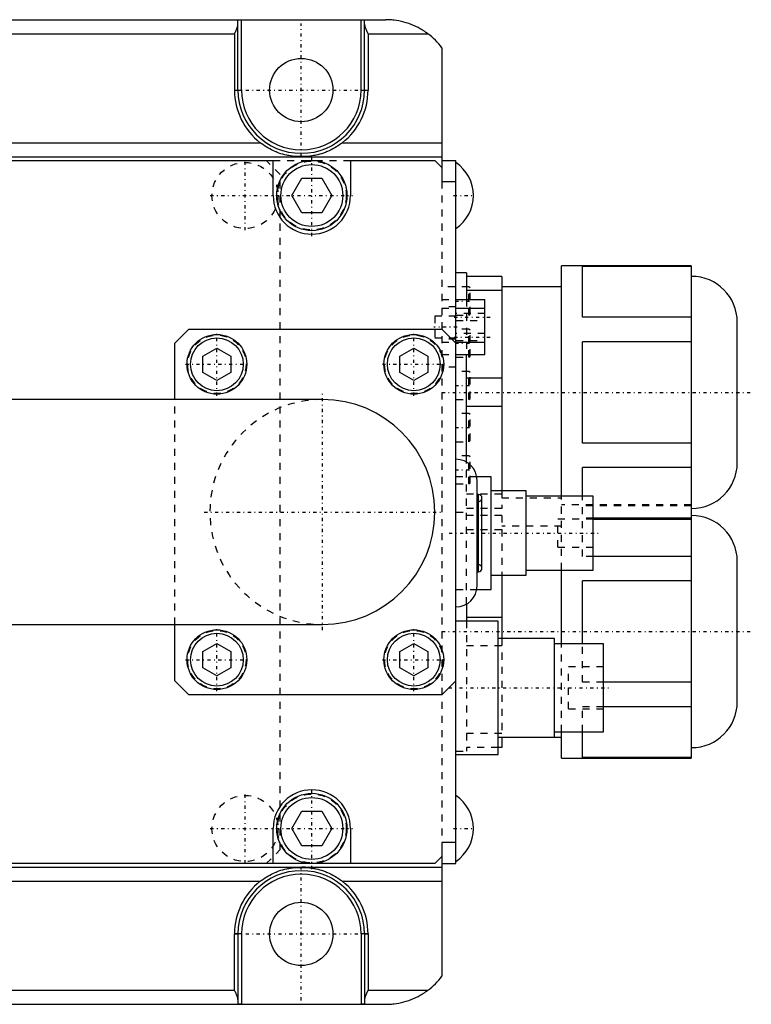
# Model space of a CAD drawing. Extents: x -342 to 171, y -70 to 70.
# Tile 10 of 10: x 67 to 171, y -70 to 70. Entities that reach past the tile are written whole.
import ezdxf

# ---------------------------------------------------------------- set-up
doc = ezdxf.new("R2010")
doc.units = 0
doc.linetypes.add('CENTER', pattern=[1.5, 0.45, -0.5, 0.05, -0.5])
doc.linetypes.add('DASHED', pattern=[2, 1, -1])
for name, color, linetype in [('AM_0', 7, 'CONTINUOUS'), ('AM_3', 7, 'DASHED'), ('AM_7', 7, 'CENTER')]:
    doc.layers.add(name, color=color, linetype=linetype)

msp = doc.modelspace()

# ---------------------------------------------------------------- linework, layer by layer
at = {"layer": 'AM_0', "color": 7, "linetype": 'CONTINUOUS'}
for p, q in [((-21, 70), (119, 70)), ((98.5, 60), (98.5, 70)), ((115.5, 60), (115.5, 70)), ((98, 60), (98, 69.94)), ((116, 60), (116, 69.94)), ((-3.5, 68), (97.5, 68)), ((97.5, 68), (97.5, 60)), ((116.5, 68), (125, 68)), ((116.5, 68), (116.5, 60)), ((127, 66), (127, 47)), ((97.5, 60), (98.5, 60)), ((115.5, 60), (116.5, 60)), ((-7.17, 52.5), (101.17, 52.5)), ((112.83, 52.5), (127, 52.5)), ((-31.9, 50.5), (127, 50.5)), ((108.1, 50.56), (105.9, 50.56)), ((44, 50), (103, 50)), ((103, 45), (103, 50)), ((114, 50), (114, 45)), ((114, 50), (126, 50)), ((126, 50), (127, 49)), ((127, 50), (129, 50)), ((129, -50), (129, 50)), ((105.64, 45), (107.07, 47.48)), ((107.07, 47.48), (109.93, 47.48)), ((109.93, 47.48), (111.36, 45)), ((127, 47), (129, 47)), ((107.07, 42.52), (105.64, 45)), ((111.36, 45), (109.93, 42.52)), ((109.93, 42.52), (107.07, 42.52)), ((162.47, 35), (144, 35)), ((144, 2.24), (144, 35)), ((162.47, 35), (162.47, -35)), ((130.5, 34), (129, 34)), ((130.5, 34), (130.5, 30.2)), ((147, 27.69), (147, 34.89)), ((162.47, 34.89), (147, 34.89)), ((135.5, 33.5), (130.5, 33.5)), ((135.5, 33.5), (135.5, 3)), ((162.51, 33.5), (162.47, 33.5)), ((162.51, 0.5), (162.51, 33.5)), ((135.5, 31.48), (130.5, 31.48)), ((144, 32), (135.5, 32)), ((129, 30.2), (133.1, 30.2)), ((133.1, 22.4), (133.1, 30.2)), ((129, 28.96), (133.1, 28.96)), ((162.47, 27.69), (147, 27.69)), ((169, 6.99), (169, 27.01)), ((89, 24), (91, 26)), ((91, 26), (127, 26)), ((127, 26), (129, 24)), ((89, 16), (89, 24)), ((129, 24.16), (133.1, 24.16)), ((147, 9.81), (147, 24.19)), ((162.47, 24.19), (147, 24.19)), ((93, 22.15), (95, 23.31)), ((95, 23.31), (97, 22.15)), ((121, 22.15), (123, 23.31)), ((123, 23.31), (125, 22.15)), ((129, 22.4), (133.1, 22.4)), ((130.5, 7.09), (130.5, 22.41)), ((93, 19.85), (93, 22.15)), ((97, 22.15), (97, 19.85)), ((121, 19.85), (121, 22.15)), ((125, 22.15), (125, 19.85)), ((95, 18.69), (93, 19.85)), ((97, 19.85), (95, 18.69)), ((123, 18.69), (121, 19.85)), ((125, 19.85), (123, 18.69)), ((135.5, 19.02), (130.5, 19.02)), ((110, 16), (11.15, 16)), ((135.5, 14.98), (130.5, 14.98)), ((162.47, 9.81), (147, 9.81)), ((147, 2.24), (147, 6.31)), ((162.47, 6.31), (147, 6.31)), ((134, 5), (131.96, 5)), ((132, -10.5), (132, 4.5)), ((134, -11), (134, 5)), ((139, 3), (134, 3)), ((139, -9), (139, 3)), ((132.2, 2.5), (132, 2.5)), ((132.2, -8.5), (132.2, 2.5)), ((132.7, -8), (132.7, 2)), ((148.5, 2.25), (139, 2.25)), ((148.5, -8.25), (148.5, 2.25)), ((162.47, 0.5), (162.51, 0.5)), ((162.47, -0.89), (148.5, -0.89)), ((148.5, -1), (162.47, -1)), ((162.51, -0.5), (162.47, -0.5)), ((162.51, -33.5), (162.51, -0.5)), ((162.47, -6.31), (148.5, -6.31)), ((169, -27.01), (169, -6.99)), ((139, -8.25), (148.5, -8.25)), ((144, -18.75), (144, -8.24)), ((132, -8.5), (132.2, -8.5)), ((134, -9), (139, -9)), ((135.5, -9), (135.5, -18)), ((131.96, -11), (134, -11)), ((162.47, -9.81), (147, -9.81)), ((147, -18.75), (147, -9.81)), ((130.5, -13.1), (130.5, -15.5)), ((135.5, -14.98), (130.5, -14.98)), ((11.15, -16), (110, -16)), ((89, -24), (89, -16)), ((135, -15.5), (129, -15.5)), ((135, -34.5), (135, -15.5)), ((143, -18), (135, -18)), ((143, -32), (143, -18)), ((93, -19.85), (95, -18.69)), ((95, -18.69), (97, -19.85)), ((121, -19.85), (123, -18.69)), ((123, -18.69), (125, -19.85)), ((150, -18.75), (143, -18.75)), ((150, -31.25), (150, -18.75)), ((93, -22.15), (93, -19.85)), ((97, -19.85), (97, -22.15)), ((121, -22.15), (121, -19.85)), ((125, -19.85), (125, -22.15)), ((95, -23.31), (93, -22.15)), ((97, -22.15), (95, -23.31)), ((123, -23.31), (121, -22.15)), ((125, -22.15), (123, -23.31)), ((91, -26), (89, -24)), ((129, -24), (127, -26)), ((162.47, -24.19), (150, -24.19)), ((127, -26), (91, -26)), ((162.47, -27.69), (150, -27.69)), ((135, -32), (144, -32)), ((135.5, -32.02), (135.5, -33.5)), ((143, -31.25), (150, -31.25)), ((144, -35), (144, -31.27)), ((147, -34.89), (147, -31.27)), ((135.5, -33.5), (135, -33.5)), ((162.47, -33.5), (162.51, -33.5)), ((129, -34.5), (135, -34.5)), ((144, -35), (162.47, -35)), ((162.47, -34.89), (147, -34.89)), ((105.64, -45), (107.07, -42.53)), ((107.07, -42.53), (109.93, -42.53)), ((109.93, -42.53), (111.36, -45)), ((103, -50), (103, -45)), ((107.07, -47.48), (105.64, -45)), ((111.36, -45), (109.93, -47.48)), ((114, -45), (114, -50)), ((109.93, -47.48), (107.07, -47.48)), ((129, -47), (127, -47)), ((127, -47), (127, -66)), ((127, -49), (126, -50)), ((126, -50), (-31, -50)), ((127, -50), (129, -50)), ((-31.9, -50.5), (127, -50.5)), ((105.9, -50.56), (108.1, -50.56)), ((-7.17, -52.5), (101.17, -52.5)), ((112.83, -52.5), (127, -52.5)), ((97.5, -68), (97.5, -60)), ((98.5, -60), (97.5, -60)), ((98, -60), (98, -69.94)), ((98.5, -60), (98.5, -70)), ((115.5, -60), (115.5, -70)), ((116.5, -60), (115.5, -60)), ((116, -60), (116, -69.94)), ((116.5, -60), (116.5, -68)), ((-3.5, -68), (97.5, -68)), ((116.5, -68), (125, -68)), ((-21, -70), (119, -70))]:
    msp.add_line(p, q, dxfattribs=at)
for points in [[(98, 69.94, 0), (98, 69.94, 0), (98, 69.94, 0), (98, 69.94, 0), (98, 69.94, 0), (98, 69.94, 0), (98, 69.94, 0), (98, 69.95, 0), (98, 69.95, 0), (98, 69.95, 0), (98, 69.95, 0), (98, 69.95, 0), (98, 69.95, 0), (98.01, 69.95, 0), (98.01, 69.96, 0), (98.01, 69.96, 0), (98.01, 69.96, 0), (98.01, 69.96, 0), (98.01, 69.96, 0), (98.01, 69.96, 0), (98.01, 69.96, 0), (98.02, 69.96, 0), (98.02, 69.96, 0), (98.02, 69.97, 0), (98.02, 69.97, 0), (98.02, 69.97, 0), (98.02, 69.97, 0), (98.02, 69.97, 0), (98.03, 69.97, 0), (98.03, 69.97, 0), (98.03, 69.97, 0), (98.03, 69.97, 0), (98.04, 69.98, 0), (98.04, 69.98, 0), (98.04, 69.98, 0), (98.04, 69.98, 0), (98.04, 69.98, 0), (98.05, 69.98, 0), (98.05, 69.98, 0), (98.05, 69.98, 0), (98.06, 69.98, 0), (98.06, 69.98, 0), (98.06, 69.98, 0), (98.06, 69.98, 0), (98.07, 69.98, 0), (98.07, 69.99, 0), (98.08, 69.99, 0), (98.08, 69.99, 0), (98.08, 69.99, 0), (98.08, 69.99, 0), (98.09, 69.99, 0), (98.09, 69.99, 0), (98.1, 69.99, 0), (98.1, 69.99, 0), (98.1, 69.99, 0), (98.1, 69.99, 0), (98.11, 69.99, 0), (98.11, 69.99, 0), (98.12, 69.99, 0), (98.12, 69.99, 0), (98.13, 69.99, 0), (98.13, 69.99, 0), (98.13, 69.99, 0), (98.14, 69.99, 0), (98.14, 69.99, 0), (98.14, 69.99, 0), (98.15, 69.99, 0), (98.15, 70, 0), (98.16, 70, 0), (98.16, 70, 0), (98.16, 70, 0), (98.17, 70, 0), (98.17, 70, 0), (98.18, 70, 0), (98.18, 70, 0), (98.19, 70, 0), (98.19, 70, 0), (98.2, 70, 0), (98.2, 70, 0), (98.21, 70, 0), (98.21, 70, 0), (98.22, 70, 0), (98.23, 70, 0), (98.23, 70, 0), (98.23, 70, 0), (98.24, 70, 0), (98.24, 70, 0), (98.25, 70, 0), (98.26, 70, 0), (98.26, 70, 0), (98.27, 70, 0), (98.27, 70, 0), (98.28, 70, 0), (98.28, 70, 0), (98.29, 70, 0), (98.3, 70, 0), (98.3, 70, 0), (98.31, 70, 0), (98.31, 70, 0), (98.32, 70, 0), (98.32, 70, 0), (98.33, 70, 0), (98.34, 70, 0), (98.35, 70, 0), (98.35, 70, 0), (98.35, 70, 0), (98.36, 70, 0), (98.37, 70, 0), (98.37, 70, 0), (98.37, 70, 0), (98.38, 70, 0), (98.39, 70, 0), (98.39, 70, 0), (98.4, 70, 0), (98.4, 70, 0), (98.41, 70, 0), (98.42, 70, 0), (98.42, 70, 0), (98.43, 70, 0), (98.44, 70, 0), (98.44, 70, 0), (98.45, 70, 0), (98.45, 70, 0), (98.46, 70, 0), (98.47, 70, 0), (98.48, 70, 0), (98.48, 70, 0), (98.48, 70, 0), (98.49, 70, 0), (98.5, 70, 0), (98.5, 70, 0)], [(115.5, 70, 0), (115.5, 70, 0), (115.51, 70, 0), (115.52, 70, 0), (115.52, 70, 0), (115.52, 70, 0), (115.53, 70, 0), (115.54, 70, 0), (115.55, 70, 0), (115.55, 70, 0), (115.56, 70, 0), (115.56, 70, 0), (115.57, 70, 0), (115.58, 70, 0), (115.58, 70, 0), (115.59, 70, 0), (115.6, 70, 0), (115.6, 70, 0), (115.61, 70, 0), (115.61, 70, 0), (115.62, 70, 0), (115.63, 70, 0), (115.63, 70, 0), (115.63, 70, 0), (115.64, 70, 0), (115.65, 70, 0), (115.65, 70, 0), (115.65, 70, 0), (115.66, 70, 0), (115.67, 70, 0), (115.68, 70, 0), (115.68, 70, 0), (115.69, 70, 0), (115.69, 70, 0), (115.7, 70, 0), (115.7, 70, 0), (115.71, 70, 0), (115.72, 70, 0), (115.72, 70, 0), (115.73, 70, 0), (115.73, 70, 0), (115.74, 70, 0), (115.74, 70, 0), (115.75, 70, 0), (115.76, 70, 0), (115.76, 70, 0), (115.77, 70, 0), (115.77, 70, 0), (115.77, 70, 0), (115.78, 70, 0), (115.79, 70, 0), (115.79, 70, 0), (115.8, 70, 0), (115.8, 70, 0), (115.81, 70, 0), (115.81, 70, 0), (115.82, 70, 0), (115.82, 70, 0), (115.83, 70, 0), (115.83, 70, 0), (115.84, 70, 0), (115.84, 70, 0), (115.84, 70, 0), (115.85, 70, 0), (115.85, 69.99, 0), (115.86, 69.99, 0), (115.86, 69.99, 0), (115.86, 69.99, 0), (115.87, 69.99, 0), (115.87, 69.99, 0), (115.87, 69.99, 0), (115.88, 69.99, 0), (115.88, 69.99, 0), (115.89, 69.99, 0), (115.89, 69.99, 0), (115.9, 69.99, 0), (115.9, 69.99, 0), (115.9, 69.99, 0), (115.9, 69.99, 0), (115.91, 69.99, 0), (115.91, 69.99, 0), (115.92, 69.99, 0), (115.92, 69.99, 0), (115.92, 69.99, 0), (115.92, 69.99, 0), (115.93, 69.99, 0), (115.93, 69.98, 0), (115.94, 69.98, 0), (115.94, 69.98, 0), (115.94, 69.98, 0), (115.94, 69.98, 0), (115.95, 69.98, 0), (115.95, 69.98, 0), (115.95, 69.98, 0), (115.96, 69.98, 0), (115.96, 69.98, 0), (115.96, 69.98, 0), (115.96, 69.98, 0), (115.96, 69.98, 0), (115.97, 69.97, 0), (115.97, 69.97, 0), (115.97, 69.97, 0), (115.97, 69.97, 0), (115.98, 69.97, 0), (115.98, 69.97, 0), (115.98, 69.97, 0), (115.98, 69.97, 0), (115.98, 69.97, 0), (115.98, 69.96, 0), (115.98, 69.96, 0), (115.99, 69.96, 0), (115.99, 69.96, 0), (115.99, 69.96, 0), (115.99, 69.96, 0), (115.99, 69.96, 0), (115.99, 69.96, 0), (115.99, 69.96, 0), (115.99, 69.95, 0), (116, 69.95, 0), (116, 69.95, 0), (116, 69.95, 0), (116, 69.95, 0), (116, 69.95, 0), (116, 69.95, 0), (116, 69.94, 0), (116, 69.94, 0), (116, 69.94, 0), (116, 69.94, 0), (116, 69.94, 0), (116, 69.94, 0), (116, 69.94, 0)], [(125, 68, 0), (124.98, 68.02, 0), (124.93, 68.05, 0), (124.88, 68.09, 0), (124.85, 68.11, 0), (124.83, 68.13, 0), (124.78, 68.16, 0), (124.73, 68.2, 0), (124.55, 68.32, 0), (124.25, 68.51, 0), (124.09, 68.61, 0), (123.93, 68.7, 0), (123.61, 68.87, 0), (123.29, 69.03, 0), (122.95, 69.18, 0), (122.62, 69.32, 0), (122.28, 69.45, 0), (122.1, 69.51, 0), (121.93, 69.56, 0), (121.58, 69.66, 0), (121.24, 69.75, 0), (120.89, 69.82, 0), (120.54, 69.88, 0), (120.19, 69.93, 0), (120.02, 69.95, 0), (119.85, 69.96, 0), (119.5, 69.99, 0), (119.17, 70, 0), (119, 70, 0)], [(97.5, 68, 0), (97.52, 68.04, 0), (97.56, 68.11, 0), (97.59, 68.19, 0), (97.61, 68.23, 0), (97.63, 68.27, 0), (97.67, 68.34, 0), (97.71, 68.42, 0), (97.74, 68.5, 0), (97.78, 68.58, 0), (97.81, 68.65, 0), (97.83, 68.69, 0), (97.84, 68.73, 0), (97.87, 68.8, 0), (97.9, 68.88, 0), (97.93, 68.95, 0), (97.95, 69.02, 0), (97.97, 69.09, 0), (97.98, 69.13, 0), (97.98, 69.16, 0), (97.99, 69.2, 0), (97.99, 69.21, 0), (97.99, 69.22, 0), (97.99, 69.23, 0), (97.99, 69.23, 0), (98, 69.24, 0), (98, 69.25, 0), (98, 69.26, 0), (98, 69.28, 0), (98, 69.29, 0), (98, 69.29, 0), (98, 69.3, 0), (98, 69.31, 0), (98, 69.32, 0), (98, 69.32, 0)], [(116, 69.32, 0), (116, 69.32, 0), (116, 69.31, 0), (116, 69.3, 0), (116, 69.29, 0), (116, 69.29, 0), (116, 69.28, 0), (116, 69.26, 0), (116, 69.25, 0), (116, 69.24, 0), (116.01, 69.23, 0), (116.01, 69.23, 0), (116.01, 69.22, 0), (116.01, 69.21, 0), (116.01, 69.2, 0), (116.02, 69.16, 0), (116.02, 69.13, 0), (116.03, 69.09, 0), (116.05, 69.02, 0), (116.07, 68.95, 0), (116.1, 68.88, 0), (116.13, 68.8, 0), (116.16, 68.73, 0), (116.17, 68.69, 0), (116.19, 68.65, 0), (116.22, 68.58, 0), (116.26, 68.5, 0), (116.29, 68.42, 0), (116.33, 68.34, 0), (116.37, 68.27, 0), (116.39, 68.23, 0), (116.41, 68.19, 0), (116.44, 68.11, 0), (116.48, 68.04, 0), (116.5, 68, 0)], [(105.9, 50.56, 0), (105.77, 50.58, 0), (105.49, 50.62, 0), (105.21, 50.67, 0), (105.07, 50.7, 0), (104.93, 50.73, 0), (104.66, 50.79, 0), (104.38, 50.87, 0), (104.11, 50.95, 0), (103.83, 51.04, 0), (103.56, 51.14, 0), (103.43, 51.2, 0), (103.29, 51.25, 0), (103.03, 51.37, 0), (102.77, 51.5, 0), (102.51, 51.63, 0), (102.25, 51.77, 0), (102, 51.92, 0), (101.88, 52, 0), (101.76, 52.08, 0), (101.52, 52.24, 0), (101.28, 52.41, 0), (101.17, 52.5, 0)], [(112.83, 52.5, 0), (112.72, 52.41, 0), (112.48, 52.24, 0), (112.24, 52.08, 0), (112.12, 52, 0), (112, 51.92, 0), (111.75, 51.77, 0), (111.49, 51.63, 0), (111.23, 51.5, 0), (110.97, 51.37, 0), (110.71, 51.25, 0), (110.57, 51.2, 0), (110.44, 51.14, 0), (110.17, 51.04, 0), (109.89, 50.95, 0), (109.62, 50.87, 0), (109.34, 50.79, 0), (109.07, 50.73, 0), (108.93, 50.7, 0), (108.79, 50.67, 0), (108.51, 50.62, 0), (108.23, 50.58, 0), (108.1, 50.56, 0)], [(101.17, -52.5, 0), (101.28, -52.41, 0), (101.52, -52.24, 0), (101.76, -52.08, 0), (101.88, -52, 0), (102, -51.92, 0), (102.25, -51.77, 0), (102.51, -51.63, 0), (102.77, -51.5, 0), (103.03, -51.37, 0), (103.29, -51.25, 0), (103.43, -51.2, 0), (103.56, -51.14, 0), (103.83, -51.04, 0), (104.11, -50.95, 0), (104.38, -50.87, 0), (104.66, -50.79, 0), (104.93, -50.73, 0), (105.07, -50.7, 0), (105.21, -50.67, 0), (105.49, -50.62, 0), (105.77, -50.58, 0), (105.9, -50.56, 0)], [(108.1, -50.56, 0), (108.23, -50.58, 0), (108.51, -50.62, 0), (108.79, -50.67, 0), (108.93, -50.7, 0), (109.07, -50.73, 0), (109.34, -50.79, 0), (109.62, -50.87, 0), (109.89, -50.95, 0), (110.17, -51.04, 0), (110.44, -51.14, 0), (110.57, -51.2, 0), (110.71, -51.25, 0), (110.97, -51.37, 0), (111.23, -51.5, 0), (111.49, -51.63, 0), (111.75, -51.77, 0), (112, -51.92, 0), (112.12, -52, 0), (112.24, -52.08, 0), (112.48, -52.24, 0), (112.72, -52.41, 0), (112.83, -52.5, 0)], [(98, -69.32, 0), (98, -69.32, 0), (98, -69.31, 0), (98, -69.3, 0), (98, -69.29, 0), (98, -69.29, 0), (98, -69.28, 0), (98, -69.26, 0), (98, -69.25, 0), (98, -69.24, 0), (97.99, -69.23, 0), (97.99, -69.23, 0), (97.99, -69.22, 0), (97.99, -69.21, 0), (97.99, -69.2, 0), (97.98, -69.16, 0), (97.98, -69.13, 0), (97.97, -69.09, 0), (97.95, -69.02, 0), (97.93, -68.95, 0), (97.9, -68.88, 0), (97.87, -68.8, 0), (97.84, -68.73, 0), (97.83, -68.69, 0), (97.81, -68.65, 0), (97.78, -68.58, 0), (97.74, -68.5, 0), (97.71, -68.42, 0), (97.67, -68.34, 0), (97.63, -68.27, 0), (97.61, -68.23, 0), (97.59, -68.19, 0), (97.56, -68.11, 0), (97.52, -68.04, 0), (97.5, -68, 0)], [(116.5, -68, 0), (116.48, -68.04, 0), (116.44, -68.11, 0), (116.41, -68.19, 0), (116.39, -68.23, 0), (116.37, -68.27, 0), (116.33, -68.34, 0), (116.29, -68.42, 0), (116.26, -68.5, 0), (116.22, -68.58, 0), (116.19, -68.65, 0), (116.17, -68.69, 0), (116.16, -68.73, 0), (116.13, -68.8, 0), (116.1, -68.88, 0), (116.07, -68.95, 0), (116.05, -69.02, 0), (116.03, -69.09, 0), (116.02, -69.13, 0), (116.02, -69.16, 0), (116.01, -69.2, 0), (116.01, -69.21, 0), (116.01, -69.22, 0), (116.01, -69.23, 0), (116.01, -69.23, 0), (116, -69.24, 0), (116, -69.25, 0), (116, -69.26, 0), (116, -69.28, 0), (116, -69.29, 0), (116, -69.29, 0), (116, -69.3, 0), (116, -69.31, 0), (116, -69.32, 0), (116, -69.32, 0)], [(119, -70, 0), (119.17, -70, 0), (119.5, -69.99, 0), (119.85, -69.96, 0), (120.02, -69.95, 0), (120.19, -69.93, 0), (120.54, -69.88, 0), (120.89, -69.82, 0), (121.24, -69.75, 0), (121.58, -69.66, 0), (121.93, -69.56, 0), (122.1, -69.51, 0), (122.28, -69.45, 0), (122.62, -69.32, 0), (122.95, -69.18, 0), (123.29, -69.03, 0), (123.61, -68.87, 0), (123.93, -68.7, 0), (124.09, -68.61, 0), (124.25, -68.51, 0), (124.55, -68.32, 0), (124.73, -68.2, 0), (124.78, -68.16, 0), (124.83, -68.13, 0), (124.85, -68.11, 0), (124.88, -68.09, 0), (124.93, -68.05, 0), (124.98, -68.02, 0), (125, -68, 0)], [(98.5, -70, 0), (98.5, -70, 0), (98.49, -70, 0), (98.48, -70, 0), (98.48, -70, 0), (98.48, -70, 0), (98.47, -70, 0), (98.46, -70, 0), (98.45, -70, 0), (98.45, -70, 0), (98.44, -70, 0), (98.44, -70, 0), (98.43, -70, 0), (98.42, -70, 0), (98.42, -70, 0), (98.41, -70, 0), (98.4, -70, 0), (98.4, -70, 0), (98.39, -70, 0), (98.39, -70, 0), (98.38, -70, 0), (98.37, -70, 0), (98.37, -70, 0), (98.37, -70, 0), (98.36, -70, 0), (98.35, -70, 0), (98.35, -70, 0), (98.35, -70, 0), (98.34, -70, 0), (98.33, -70, 0), (98.32, -70, 0), (98.32, -70, 0), (98.31, -70, 0), (98.31, -70, 0), (98.3, -70, 0), (98.3, -70, 0), (98.29, -70, 0), (98.28, -70, 0), (98.28, -70, 0), (98.27, -70, 0), (98.27, -70, 0), (98.26, -70, 0), (98.26, -70, 0), (98.25, -70, 0), (98.24, -70, 0), (98.24, -70, 0), (98.23, -70, 0), (98.23, -70, 0), (98.23, -70, 0), (98.22, -70, 0), (98.21, -70, 0), (98.21, -70, 0), (98.2, -70, 0), (98.2, -70, 0), (98.19, -70, 0), (98.19, -70, 0), (98.18, -70, 0), (98.18, -70, 0), (98.17, -70, 0), (98.17, -70, 0), (98.16, -70, 0), (98.16, -70, 0), (98.16, -70, 0), (98.15, -70, 0), (98.15, -69.99, 0), (98.14, -69.99, 0), (98.14, -69.99, 0), (98.14, -69.99, 0), (98.13, -69.99, 0), (98.13, -69.99, 0), (98.13, -69.99, 0), (98.12, -69.99, 0), (98.12, -69.99, 0), (98.11, -69.99, 0), (98.11, -69.99, 0), (98.1, -69.99, 0), (98.1, -69.99, 0), (98.1, -69.99, 0), (98.1, -69.99, 0), (98.09, -69.99, 0), (98.09, -69.99, 0), (98.08, -69.99, 0), (98.08, -69.99, 0), (98.08, -69.99, 0), (98.08, -69.99, 0), (98.07, -69.99, 0), (98.07, -69.98, 0), (98.06, -69.98, 0), (98.06, -69.98, 0), (98.06, -69.98, 0), (98.06, -69.98, 0), (98.05, -69.98, 0), (98.05, -69.98, 0), (98.05, -69.98, 0), (98.04, -69.98, 0), (98.04, -69.98, 0), (98.04, -69.98, 0), (98.04, -69.98, 0), (98.04, -69.98, 0), (98.03, -69.97, 0), (98.03, -69.97, 0), (98.03, -69.97, 0), (98.03, -69.97, 0), (98.02, -69.97, 0), (98.02, -69.97, 0), (98.02, -69.97, 0), (98.02, -69.97, 0), (98.02, -69.97, 0), (98.02, -69.96, 0), (98.02, -69.96, 0), (98.01, -69.96, 0), (98.01, -69.96, 0), (98.01, -69.96, 0), (98.01, -69.96, 0), (98.01, -69.96, 0), (98.01, -69.96, 0), (98.01, -69.96, 0), (98.01, -69.95, 0), (98, -69.95, 0), (98, -69.95, 0), (98, -69.95, 0), (98, -69.95, 0), (98, -69.95, 0), (98, -69.95, 0), (98, -69.94, 0), (98, -69.94, 0), (98, -69.94, 0), (98, -69.94, 0), (98, -69.94, 0), (98, -69.94, 0), (98, -69.94, 0)], [(116, -69.94, 0), (116, -69.94, 0), (116, -69.94, 0), (116, -69.94, 0), (116, -69.94, 0), (116, -69.94, 0), (116, -69.94, 0), (116, -69.95, 0), (116, -69.95, 0), (116, -69.95, 0), (116, -69.95, 0), (116, -69.95, 0), (116, -69.95, 0), (115.99, -69.95, 0), (115.99, -69.96, 0), (115.99, -69.96, 0), (115.99, -69.96, 0), (115.99, -69.96, 0), (115.99, -69.96, 0), (115.99, -69.96, 0), (115.99, -69.96, 0), (115.98, -69.96, 0), (115.98, -69.96, 0), (115.98, -69.97, 0), (115.98, -69.97, 0), (115.98, -69.97, 0), (115.98, -69.97, 0), (115.98, -69.97, 0), (115.97, -69.97, 0), (115.97, -69.97, 0), (115.97, -69.97, 0), (115.97, -69.97, 0), (115.96, -69.98, 0), (115.96, -69.98, 0), (115.96, -69.98, 0), (115.96, -69.98, 0), (115.96, -69.98, 0), (115.95, -69.98, 0), (115.95, -69.98, 0), (115.95, -69.98, 0), (115.94, -69.98, 0), (115.94, -69.98, 0), (115.94, -69.98, 0), (115.94, -69.98, 0), (115.93, -69.98, 0), (115.93, -69.99, 0), (115.92, -69.99, 0), (115.92, -69.99, 0), (115.92, -69.99, 0), (115.92, -69.99, 0), (115.91, -69.99, 0), (115.91, -69.99, 0), (115.9, -69.99, 0), (115.9, -69.99, 0), (115.9, -69.99, 0), (115.9, -69.99, 0), (115.89, -69.99, 0), (115.89, -69.99, 0), (115.88, -69.99, 0), (115.88, -69.99, 0), (115.87, -69.99, 0), (115.87, -69.99, 0), (115.87, -69.99, 0), (115.86, -69.99, 0), (115.86, -69.99, 0), (115.86, -69.99, 0), (115.85, -69.99, 0), (115.85, -70, 0), (115.84, -70, 0), (115.84, -70, 0), (115.84, -70, 0), (115.83, -70, 0), (115.83, -70, 0), (115.82, -70, 0), (115.82, -70, 0), (115.81, -70, 0), (115.81, -70, 0), (115.8, -70, 0), (115.8, -70, 0), (115.79, -70, 0), (115.79, -70, 0), (115.78, -70, 0), (115.77, -70, 0), (115.77, -70, 0), (115.77, -70, 0), (115.76, -70, 0), (115.76, -70, 0), (115.75, -70, 0), (115.74, -70, 0), (115.74, -70, 0), (115.73, -70, 0), (115.73, -70, 0), (115.72, -70, 0), (115.72, -70, 0), (115.71, -70, 0), (115.7, -70, 0), (115.7, -70, 0), (115.69, -70, 0), (115.69, -70, 0), (115.68, -70, 0), (115.68, -70, 0), (115.67, -70, 0), (115.66, -70, 0), (115.65, -70, 0), (115.65, -70, 0), (115.65, -70, 0), (115.64, -70, 0), (115.63, -70, 0), (115.63, -70, 0), (115.63, -70, 0), (115.62, -70, 0), (115.61, -70, 0), (115.61, -70, 0), (115.6, -70, 0), (115.6, -70, 0), (115.59, -70, 0), (115.58, -70, 0), (115.58, -70, 0), (115.57, -70, 0), (115.56, -70, 0), (115.56, -70, 0), (115.55, -70, 0), (115.55, -70, 0), (115.54, -70, 0), (115.53, -70, 0), (115.52, -70, 0), (115.52, -70, 0), (115.52, -70, 0), (115.51, -70, 0), (115.5, -70, 0), (115.5, -70, 0)]]:
    msp.add_polyline3d(points, dxfattribs=at)
for centre, radius in [((107, 60), 4.5), ((108.5, 45), 5), ((108.5, 45), 4.4), ((95, 21), 4.25), ((123, 21), 4.25), ((95, 21), 3.75), ((123, 21), 3.75), ((95, -21), 4.25), ((123, -21), 4.25), ((95, -21), 3.75), ((123, -21), 3.75), ((108.5, -45), 5), ((108.5, -45), 4.4), ((107, -60), 4.5)]:
    msp.add_circle(centre, radius, dxfattribs=at)
for centre, radius, start, end in [((119, 60), 10, 36.8699, 53.1301), ((107, 60), 9.5, 180, 232.1364), ((107, 60), 9, 180, 0), ((107, 60), 8.5, 180, 0), ((107, 60), 9.5, 307.8636, 0), ((125.8, 45), 5.67, 304.3588, 55.6412), ((108.5, 45), 5.5, 180, 0), ((162.51, 27.01), 6.49, 0, 90), ((110, 0), 16, 270, 90), ((129, 4.5), 3, 0, 90), ((162.51, 6.99), 6.49, 270, 0), ((132.2, 2), 0.5, 0, 90), ((162.51, -6.99), 6.49, 0, 90), ((132.2, -8), 0.5, 270, 0), ((129, -10.5), 3, 270, 0), ((162.51, -27.01), 6.49, 270, 0), ((108.5, -45), 5.5, 0, 180), ((125.8, -45), 5.67, 304.3588, 55.6412), ((107, -60), 9, 0, 180), ((107, -60), 8.5, 0, 180), ((107, -60), 9.5, 127.8636, 180), ((107, -60), 9.5, 0, 52.1364), ((119, -60), 10, 306.8699, 323.1301)]:
    msp.add_arc(centre, radius, start, end, dxfattribs=at)
at = {"layer": 'AM_3', "color": 6, "linetype": 'DASHED'}
for p, q in [((104, 48), (102, 50)), ((103, 50), (114, 50)), ((104, -48), (104, 48)), ((127, 47), (127, -47)), ((130.85, 32), (127, 32)), ((131, 31.85), (130.85, 32)), ((130.85, 28), (130.85, 32)), ((131, 28.15), (131, 31.85)), ((127, 30.2), (129, 30.2)), ((130.5, 30.2), (130.5, 22.41)), ((129, 29.19), (127, 29.19)), ((127, 28.97), (133.1, 28.97)), ((127, 28.96), (129, 28.96)), ((133.1, 28.22), (129, 28.22)), ((129, 28), (130.85, 28)), ((130.85, 28), (131, 28.15)), ((129, 27.85), (126, 27.85)), ((126, 27.85), (126, 24.75)), ((129, 27.22), (133.1, 27.22)), ((130.85, 26), (129, 26)), ((133.1, 25.38), (129, 25.38)), ((131, 25.85), (130.85, 26)), ((130.85, 22), (130.85, 26)), ((131, 22.15), (131, 25.85)), ((126, 24.75), (129, 24.75)), ((129, 24.59), (127, 24.59)), ((127, 24.17), (133.1, 24.17)), ((127, 24.16), (129, 24.16)), ((129, 24.38), (133.1, 24.38)), ((127, 22.4), (129, 22.4)), ((129, 22), (130.85, 22)), ((130.85, 22), (131, 22.15)), ((129, 20.6), (127, 20.6)), ((130.85, 20), (129, 20)), ((131, 19.85), (130.85, 20)), ((130.85, 16), (130.85, 20)), ((131, 16.15), (131, 19.85)), ((89, -16), (89, 16)), ((129, 16), (130.85, 16)), ((130.85, 16), (131, 16.15)), ((130.85, 14), (129, 14)), ((131, 13.85), (130.85, 14)), ((130.85, 10), (130.85, 14)), ((131, 10.15), (131, 13.85)), ((129, 10), (130.85, 10)), ((130.85, 10), (131, 10.15)), ((130.85, 8), (129, 8)), ((130.5, -13.1), (130.5, 7.09)), ((131, 7.85), (130.85, 8)), ((130.85, 4), (130.85, 8)), ((131, 4.15), (131, 7.85)), ((131.96, 5), (129, 5)), ((129, 4), (130.85, 4)), ((130.85, 4), (131, 4.15)), ((135.5, 3), (135.5, 0.5)), ((135.5, 2.52), (130.5, 2.52)), ((132.2, 1.5), (132, 1.5)), ((135.5, 2), (144, 2)), ((144, -8.24), (144, 2.24)), ((147, -6.31), (147, 2.24)), ((129, 0), (130.5, 0)), ((135.5, 0.5), (130.5, 0.5)), ((162.47, 1), (144, 1)), ((162.47, 0.89), (147, 0.89)), ((135.5, -0.5), (130.5, -0.5)), ((135.5, -0.5), (135.5, -9)), ((148.5, -1), (143.5, -1)), ((143.5, -5), (143.5, -1)), ((148.5, -0.89), (147, -0.89)), ((135.5, -2.52), (130.5, -2.52)), ((144, -2), (135.5, -2)), ((143.5, -5), (148.5, -5)), ((148.5, -6.31), (147, -6.31)), ((132, -7.5), (132.2, -7.5)), ((129, -11), (131.96, -11)), ((130.5, -15.5), (130.5, -34)), ((135.5, -18), (135.5, -32.02)), ((135.5, -19.02), (130.5, -19.02)), ((144, -31.27), (144, -18.75)), ((147, -24.19), (147, -18.75)), ((150, -22), (145, -22)), ((145, -28), (145, -22)), ((150, -24.19), (147, -24.19)), ((145, -28), (150, -28)), ((150, -27.69), (147, -27.69)), ((147, -31.27), (147, -27.69)), ((135.5, -31.48), (130.5, -31.48)), ((135, -33.5), (130.5, -33.5)), ((129, -34), (130.5, -34)), ((102, -50), (104, -48))]:
    msp.add_line(p, q, dxfattribs=at)
for centre, radius in [((99, 45), 4.7), ((108.5, 45), 4.9), ((95, 21), 4.15), ((123, 21), 4.15), ((95, -21), 4.15), ((123, -21), 4.15), ((99, -45), 4.7), ((108.5, -45), 4.9)]:
    msp.add_circle(centre, radius, dxfattribs=at)
for centre, radius, start, end in [((107, 60), 9.5, 263.3712, 276.6288), ((110, 0), 16, 90, 270), ((132.2, 2), 0.5, 270, 0), ((132.2, -8), 0.5, 0, 90), ((107, -60), 9.5, 83.3712, 96.6288)]:
    msp.add_arc(centre, radius, start, end, dxfattribs=at)
at = {"layer": 'AM_7', "color": 4, "linetype": 'CENTER'}
for p, q in [((107, 50.55), (107, 69.45)), ((97.55, 60), (116.45, 60)), ((108.5, 39.23), (108.5, 50.77)), ((99, 40.06), (99, 49.94)), ((94.06, 45), (114.28, 45)), ((128.67, 45), (131.6, 45)), ((128.9, 30), (131.1, 30)), ((128.75, 27.72), (134.25, 27.72)), ((95, 16.54), (95, 25.46)), ((123, 16.54), (123, 25.46)), ((129.15, 26.3), (125.85, 26.3)), ((128.75, 24.88), (134.25, 24.88)), ((128.9, 24), (131.1, 24)), ((90.54, 21), (99.46, 21)), ((118.54, 21), (127.46, 21)), ((127, 17), (171, 17)), ((128.9, 18), (131.1, 18)), ((110, -16.8), (110, 16.8)), ((128.9, 12), (131.1, 12)), ((128.9, 6), (131.1, 6)), ((93.2, 0), (126.8, 0)), ((128.03, -3), (149.47, -3)), ((95, -25.46), (95, -16.54)), ((123, -25.46), (123, -16.54)), ((127, -17), (171, -17)), ((90.54, -21), (99.46, -21)), ((118.54, -21), (127.46, -21)), ((127.95, -25), (151.05, -25)), ((99, -49.94), (99, -40.06)), ((108.5, -50.77), (108.5, -39.23)), ((94.06, -45), (114.28, -45)), ((128.67, -45), (131.6, -45)), ((107, -69.45), (107, -50.55)), ((97.55, -60), (116.45, -60))]:
    msp.add_line(p, q, dxfattribs=at)

doc.saveas('drawing.dxf')
